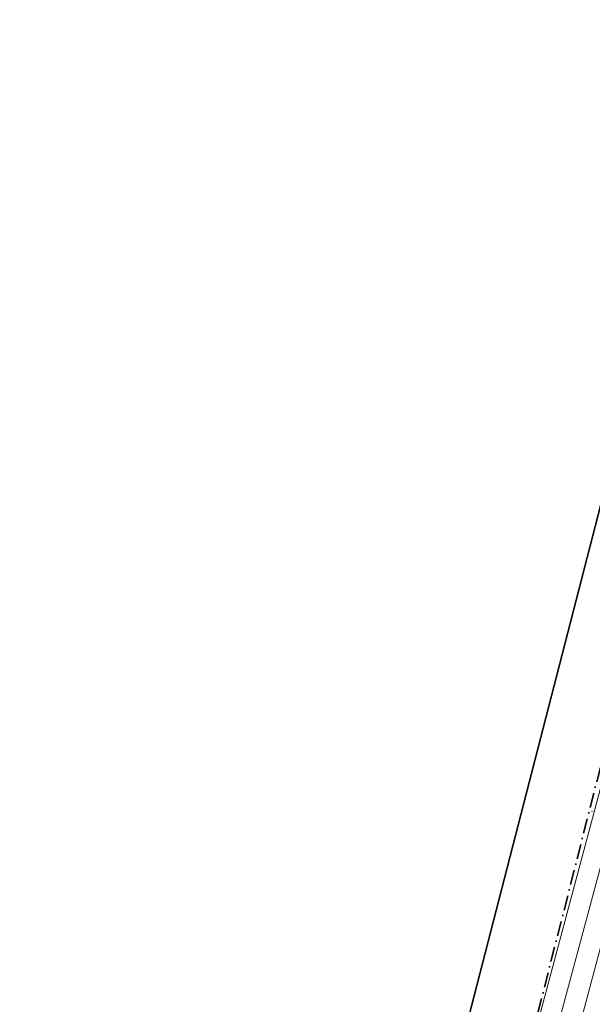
# Model space of a CAD drawing. Header units: millimetres. Extents: x 7436010 to 7436992, y 5663514 to 5666647.
# Tile 44 of 73: x 7436296 to 7436412, y 5664654 to 5664853. Entities that reach past the tile are written whole.
import ezdxf

# ---------------------------------------------------------------- set-up
doc = ezdxf.new("R2010")
doc.units = ezdxf.units.MM
doc.header["$PDSIZE"] = 1
doc.linetypes.add('GAK', pattern=[3.5, 2, -0.75, 0, -0.75])
doc.linetypes.add('GDE', pattern=[0])
doc.layers.add('_map', color=7, linetype='Continuous')
for name, color, linetype, lineweight in [('EDZPD_L_1', 7, 'GDE', 18), ('PunPOMIAR1', 7, 'Continuous', 18), ('ZAKRES MAPY', 1, 'GAK', 35)]:
    doc.layers.add(name, color=color, linetype=linetype, lineweight=lineweight)
doc.layers.add('RAMA WYPLOT', color=3, linetype='Continuous', lineweight=35, plot=False)

# ---------------------------------------------------------------- blocks, each defined once
blk = doc.blocks.new('STUDZ')
at = {"layer": 'EDZPD_L_1'}
for p, q in [((7436454.24, 5664834.57), (7436292.29, 5664230.13)), ((7436296.41, 5664228.94), (7436458.77, 5664835.36)), ((7436391.75, 5664617.13), (7436449.7, 5664833.77))]:
    blk.add_line(p, q, dxfattribs=at)
at = {"layer": 'PunPOMIAR1'}
blk.add_point((7436411.67, 5664693.37), dxfattribs=at)
at = {"layer": 'RAMA WYPLOT', "flags": 128}
blk.add_lwpolyline([(7436274.44, 5664216.5), (7436499.65, 5665089.51), (7436635.21, 5665054.54), (7436410, 5664181.53)], close=True, dxfattribs=at)
at = {"layer": 'ZAKRES MAPY', "ltscale": 1.5}
blk.add_lwpolyline([(7436630.66, 5665497.39), (7436531.49, 5665129.94), (7436517.51, 5665111.87), (7436374.97, 5664551.12), (7436314.26, 5664327.89)], dxfattribs=at)

msp = doc.modelspace()

# ---------------------------------------------------------------- block references
at = {"layer": '_map'}
msp.add_blockref('STUDZ', (0, 0), dxfattribs=at)

doc.saveas('drawing.dxf')
